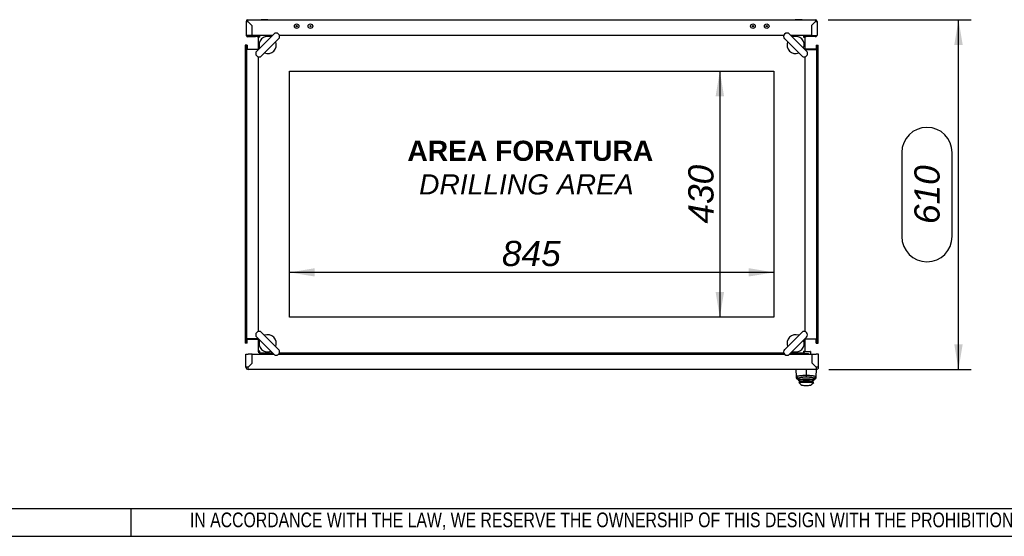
# Model space of a CAD drawing. Extents: x -15 to 412, y 11 to 308.
# Tile 6 of 11: x 201 to 308, y 11 to 67. Entities that reach past the tile are written whole.
import ezdxf
from ezdxf.lldxf.tags import DXFTag

# ---------------------------------------------------------------- set-up
doc = ezdxf.new("R2010")
doc.units = 0
doc.layers.get('0').update_dxf_attribs({"linetype": 'CONTINUOUS'})
for name, color, linetype in [('_TRANSLATION', 7, 'CONTINUOUS'), ('AE00100_03', 7, 'CONTINUOUS'), ('AE00198_03', 7, 'CONTINUOUS'), ('AE00219_03', 7, 'CONTINUOUS'), ('AE00715_01', 7, 'CONTINUOUS'), ('AE00992_10', 7, 'CONTINUOUS'), ('AE00992_31', 7, 'CONTINUOUS'), ('DEFAULT', 7, 'CONTINUOUS'), ('DV4__TRANSLATION', 7, 'CONTINUOUS'), ('F0000000_08', 7, 'CONTINUOUS'), ('F0000000_12', 7, 'CONTINUOUS'), ('F0000000_13', 7, 'CONTINUOUS'), ('F0000000_68', 7, 'CONTINUOUS'), ('F0000001_24', 7, 'CONTINUOUS'), ('F0000001_38', 7, 'CONTINUOUS'), ('M0000000_29', 7, 'CONTINUOUS'), ('M0000000_37', 7, 'CONTINUOUS'), ('M0000000_39', 7, 'CONTINUOUS'), ('M0000000_53', 7, 'CONTINUOUS'), ('M0000000_63', 7, 'CONTINUOUS')]:
    doc.layers.add(name, color=color, linetype=linetype)
doc.styles.add('SEACAD_ARIAL', font='arial.ttf')
doc.styles.add('SEACAD_ARIALI', font='ariali.ttf')
tags = doc.linetypes.add('CENTER2', pattern=[28.575, 19.05, -3.175, 3.175, -3.175]).pattern_tags.tags
tags[10:11] = [DXFTag(74, 4), DXFTag(75, 0), DXFTag(340, '0'), DXFTag(46, 0.0), DXFTag(50, 0.0), DXFTag(44, 0.0), DXFTag(45, 0.0)]
tags[8:9] = [DXFTag(74, 4), DXFTag(75, 0), DXFTag(340, '0'), DXFTag(46, 0.0), DXFTag(50, 0.0), DXFTag(44, 0.0), DXFTag(45, 0.0)]
tags[6:7] = [DXFTag(74, 4), DXFTag(75, 0), DXFTag(340, '0'), DXFTag(46, 0.0), DXFTag(50, 0.0), DXFTag(44, 0.0), DXFTag(45, 0.0)]
tags[4:5] = [DXFTag(74, 4), DXFTag(75, 0), DXFTag(340, '0'), DXFTag(46, 0.0), DXFTag(50, 0.0), DXFTag(44, 0.0), DXFTag(45, 0.0)]
doc.dimstyles.new('ISO', dxfattribs={"dimtxt": 2.75, "dimasz": 2.75, "dimexe": 1.375, "dimexo": 1.375, "dimgap": 0.6875, "dimtad": 1, "dimdec": 1, "dimlfac": 16, "dimtxsty": 'SEACAD_ARIAL', "dimblk1": '_SE_FILLED', "dimblk2": '_SE_FILLED', "dimsah": 1, "dimcen": 1.375, "dimazin": 3, "dimtfac": 0.7, "dimtdec": 3, "dimtmove": 0, "dimatfit": 3})

# ---------------------------------------------------------------- blocks, each defined once
blk = doc.blocks.new('SE3')
at = {"layer": 'AE00100_03', "color": 7, "linetype": 'CONTINUOUS'}
for centre, radius in [((231.32, 66.64), 0.25), ((231.32, 66.64), 0.0625), ((232.82, 66.64), 0.25), ((232.82, 66.64), 0.0625), ((281.07, 66.64), 0.25), ((281.07, 66.64), 0.0625), ((282.57, 66.64), 0.25), ((282.57, 66.64), 0.0625)]:
    blk.add_circle(centre, radius, dxfattribs=at)
at = {"layer": 'AE00198_03', "color": 7, "linetype": 'CONTINUOUS'}
for p, q in [((227.49, 30.86), (227.49, 30.83)), ((228.14, 30.83), (228.14, 30.86)), ((285.74, 30.89), (285.74, 30.85)), ((285.74, 30.85), (286.39, 30.85)), ((286.39, 30.85), (286.39, 30.89))]:
    blk.add_line(p, q, dxfattribs=at)
for centre, start, end in [((286.11, 31.18), 222.1747, 225.145), ((286.02, 31.18), 315.2274, 317.8253)]:
    blk.add_arc(centre, 0.5, start, end, dxfattribs=at)
at = {"layer": 'AE00219_03', "color": 7, "linetype": 'CONTINUOUS'}
for p, q in [((228.19, 67.34), (227.44, 67.34)), ((227.44, 67.34), (227.44, 67.33)), ((228.19, 67.33), (228.19, 67.34)), ((286.44, 67.34), (285.69, 67.34)), ((285.69, 67.34), (285.69, 67.33)), ((286.44, 67.33), (286.44, 67.34))]:
    blk.add_line(p, q, dxfattribs=at)
at = {"layer": 'AE00715_01', "color": 7, "linetype": 'CONTINUOUS'}
for p, q in [((228.82, 65.77), (226.97, 63.92)), ((286.92, 63.92), (285.06, 65.77)), ((227.5, 63.39), (229.35, 65.24)), ((284.53, 65.24), (286.39, 63.39)), ((226.97, 32.68), (228.82, 30.82)), ((229.35, 31.36), (227.5, 33.21)), ((286.39, 33.21), (284.53, 31.36)), ((285.06, 30.82), (286.92, 32.68))]:
    blk.add_line(p, q, dxfattribs=at)
for centre, radius, start, end in [((228.16, 64.58), 0.937, 68.9605, 201.0395), ((229.09, 65.51), 0.375, 315, 135), ((284.79, 65.51), 0.375, 45, 225), ((285.72, 64.58), 0.938, 338.9605, 111.0395), ((228.16, 64.58), 0.937, 248.5782, 21.4218), ((285.72, 64.58), 0.937, 158.5782, 291.4218), ((227.23, 63.65), 0.375, 135, 315), ((286.65, 63.65), 0.375, 225, 45), ((227.23, 32.95), 0.375, 45, 225), ((286.65, 32.95), 0.375, 315, 135), ((228.16, 32.02), 0.937, 158.9605, 291.0395), ((228.16, 32.02), 0.938, 338.5782, 111.4218), ((285.72, 32.02), 0.937, 68.5782, 201.4218), ((285.72, 32.02), 0.938, 248.9605, 21.0395), ((229.09, 31.09), 0.375, 225, 45), ((284.79, 31.09), 0.375, 135, 315)]:
    blk.add_arc(centre, radius, start, end, dxfattribs=at)
at = {"layer": 'AE00992_10', "color": 7, "linetype": 'CONTINUOUS'}
for p, q in [((285.81, 28.39), (285.78, 29.17)), ((286.88, 29.16), (286.88, 28.54)), ((287.75, 29.65), (287.75, 29.64)), ((287.94, 29.46), (287.94, 29.46)), ((287.94, 29.46), (287.94, 29.46)), ((287.97, 29.17), (287.94, 28.39)), ((285.82, 28.23), (285.81, 28.39)), ((286.04, 28.18), (285.81, 28.39)), ((286.03, 28.02), (285.82, 28.23)), ((285.82, 28.23), (286.04, 28.02)), ((286.04, 28.06), (286.03, 28.05)), ((286.03, 28.05), (286.03, 28.02)), ((286.04, 28.18), (286.04, 28.06)), ((286.07, 27.98), (286.07, 28.06)), ((286.07, 27.92), (286.07, 27.98)), ((286.26, 27.8), (286.07, 27.98)), ((286.26, 27.74), (286.07, 27.92)), ((286.88, 28.54), (286.88, 28.33)), ((287.68, 27.98), (287.49, 27.8)), ((287.68, 27.92), (287.49, 27.74)), ((287.68, 27.98), (287.68, 28.07)), ((287.68, 27.98), (287.68, 27.92)), ((287.94, 28.39), (287.72, 28.18)), ((287.94, 28.23), (287.72, 28.02)), ((287.72, 28.02), (287.94, 28.23)), ((287.72, 28.05), (287.72, 28.18)), ((287.72, 28.02), (287.72, 28.05)), ((287.72, 28.05), (287.72, 28.05)), ((287.94, 28.39), (287.94, 28.23)), ((286.07, 27.74), (286.26, 27.74)), ((286.07, 27.74), (286.22, 27.58)), ((286.26, 27.8), (286.26, 27.74)), ((287.49, 27.74), (286.26, 27.74)), ((286.63, 27.42), (287.12, 27.42)), ((287.49, 27.74), (287.49, 27.8)), ((287.49, 27.74), (287.69, 27.74)), ((287.53, 27.58), (287.69, 27.74))]:
    blk.add_line(p, q, dxfattribs=at)
for centre, radius, start, end in [((286.88, 22.8), 5.32, 80.8971, 99.0474), ((286.63, 28.05), 0.625, 228.5904, 270), ((287.12, 28.05), 0.625, 270, 311.4096)]:
    blk.add_arc(centre, radius, start, end, dxfattribs=at)
for points, knots in [([(285.81, 28.39), (285.81, 28.4), (285.81, 28.4), (285.82, 28.41), (285.83, 28.42), (285.85, 28.42), (285.86, 28.43), (285.87, 28.43), (285.88, 28.44), (285.92, 28.45), (285.98, 28.46), (286.11, 28.49), (286.25, 28.5), (286.4, 28.52), (286.56, 28.53), (286.72, 28.54), (286.83, 28.54), (286.88, 28.54)], [0, 0, 0, 0, 0.050345, 0.095223, 0.134632, 0.168574, 0.197046, 0.220048, 0.23758, 0.249642, 0.383241, 0.499291, 0.605676, 0.70888, 0.808958, 0.905976, 1, 1, 1, 1]), ([(286.88, 28.33), (286.87, 28.33), (286.86, 28.33), (286.83, 28.33), (286.81, 28.33), (286.79, 28.33), (286.77, 28.33), (286.74, 28.32), (286.72, 28.32), (286.7, 28.32), (286.68, 28.32), (286.66, 28.32), (286.64, 28.32), (286.61, 28.32), (286.59, 28.32), (286.57, 28.31), (286.51, 28.31), (286.4, 28.3), (286.27, 28.28), (286.17, 28.25), (286.11, 28.24), (286.08, 28.22), (286.07, 28.22), (286.05, 28.21), (286.05, 28.2), (286.04, 28.19), (286.04, 28.19), (286.04, 28.18), (286.04, 28.18)], [0, 0, 0, 0, 0.016652, 0.03324, 0.049776, 0.066272, 0.082741, 0.099195, 0.115646, 0.132107, 0.14859, 0.165107, 0.18167, 0.198292, 0.214985, 0.23176, 0.248629, 0.372833, 0.49775, 0.62267, 0.748317, 0.784521, 0.82047, 0.856266, 0.892012, 0.927815, 0.963776, 1, 1, 1, 1]), ([(286.07, 27.98), (286.08, 27.99), (286.08, 27.99), (286.09, 28), (286.1, 28.01), (286.14, 28.02), (286.21, 28.03), (286.35, 28.05), (286.57, 28.07), (286.78, 28.08), (286.98, 28.08), (287.19, 28.07), (287.41, 28.05), (287.54, 28.03), (287.62, 28.02), (287.66, 28), (287.68, 27.99), (287.68, 27.99), (287.68, 27.98)], [0, 0, 0, 0, 0.025166, 0.054446, 0.087839, 0.125344, 0.199913, 0.250411, 0.382686, 0.499745, 0.500022, 0.617437, 0.74953, 0.800636, 0.874573, 0.925008, 0.966819, 1, 1, 1, 1]), ([(286.88, 28.54), (286.9, 28.54), (286.96, 28.54), (287.04, 28.54), (287.12, 28.53), (287.2, 28.53), (287.28, 28.52), (287.36, 28.52), (287.43, 28.51), (287.5, 28.5), (287.57, 28.5), (287.67, 28.48), (287.77, 28.46), (287.86, 28.44), (287.93, 28.42), (287.94, 28.4), (287.94, 28.39)], [0, 0, 0, 0, 0.0469, 0.094494, 0.142789, 0.191794, 0.241519, 0.29197, 0.343156, 0.395085, 0.447761, 0.501194, 0.617211, 0.750743, 0.831115, 1, 1, 1, 1]), ([(287.72, 28.18), (287.72, 28.18), (287.72, 28.18), (287.72, 28.19), (287.72, 28.19), (287.72, 28.19), (287.71, 28.2), (287.71, 28.2), (287.71, 28.2), (287.7, 28.21), (287.7, 28.21), (287.69, 28.22), (287.68, 28.22), (287.68, 28.22), (287.67, 28.23), (287.64, 28.24), (287.59, 28.25), (287.48, 28.28), (287.36, 28.3), (287.25, 28.31), (287.17, 28.32), (287.13, 28.32), (287.09, 28.32), (287.05, 28.32), (287.01, 28.32), (286.96, 28.33), (286.92, 28.33), (286.89, 28.33), (286.88, 28.33)], [0, 0, 0, 0, 0.018185, 0.036288, 0.054322, 0.072299, 0.090233, 0.108135, 0.126019, 0.143898, 0.161785, 0.179693, 0.197635, 0.215623, 0.23367, 0.25179, 0.377253, 0.50224, 0.626949, 0.751311, 0.782601, 0.813674, 0.844609, 0.875484, 0.906381, 0.93738, 0.96856, 1, 1, 1, 1]), ([(287.49, 27.8), (287.49, 27.8), (287.49, 27.81), (287.48, 27.81), (287.47, 27.82), (287.44, 27.83), (287.39, 27.85), (287.32, 27.86), (287.22, 27.88), (287.08, 27.89), (286.88, 27.9), (286.67, 27.89), (286.53, 27.88), (286.44, 27.86), (286.36, 27.85), (286.31, 27.83), (286.27, 27.81), (286.26, 27.8), (286.26, 27.8)], [0, 0, 0, 0, 0.031647, 0.063115, 0.094704, 0.126708, 0.189808, 0.252326, 0.31481, 0.377086, 0.500331, 0.623496, 0.685583, 0.748041, 0.810784, 0.873637, 0.936812, 1, 1, 1, 1])]:
    blk.add_open_spline(points, degree=3, knots=knots, dxfattribs=at)
at = {"layer": 'AE00992_31', "color": 7, "linetype": 'CONTINUOUS'}
for p, q in [((287.54, 30.74), (287.53, 30.74)), ((287.53, 30.47), (287.54, 30.47)), ((287.54, 30.46), (287.53, 30.46)), ((287.63, 29.77), (287.63, 29.77)), ((287.66, 29.74), (287.66, 29.74)), ((287.72, 29.67), (287.72, 29.68))]:
    blk.add_line(p, q, dxfattribs=at)
at = {"layer": 'DV4__TRANSLATION', "color": 7, "linetype": 'CENTER2'}
for p, q in [((230.54, 61.74), (283.35, 61.74)), ((230.54, 34.86), (230.54, 61.74)), ((283.35, 61.74), (283.35, 34.86)), ((283.35, 34.86), (230.54, 34.86))]:
    blk.add_line(p, q, dxfattribs=at)
at = {"layer": 'F0000000_08', "color": 7, "linetype": 'CONTINUOUS'}
for p, q in [((227.29, 30.92), (227.29, 30.99)), ((228.16, 30.86), (227.35, 30.86)), ((228.53, 30.89), (228.5, 30.83)), ((228.56, 30.97), (228.53, 30.89))]:
    blk.add_line(p, q, dxfattribs=at)
for centre, radius, start, end in [((227.35, 30.92), 0.0625, 180, 270), ((228.16, 30.8), 0.0625, 69.6359, 90), ((228.16, 30.8), 0.0625, 30, 69.6359), ((228.44, 31.02), 0.125, 339.5226, 345.5225)]:
    blk.add_arc(centre, radius, start, end, dxfattribs=at)
at = {"layer": 'F0000000_12', "color": 7, "linetype": 'CONTINUOUS'}
blk.add_line((226.47, 30.71), (226.48, 30.71), dxfattribs=at)
at = {"layer": 'F0000000_13', "color": 7, "linetype": 'CONTINUOUS'}
blk.add_line((226.48, 30.59), (226.47, 30.61), dxfattribs=at)
at = {"layer": 'F0000000_68', "color": 7, "linetype": 'CONTINUOUS'}
for p, q in [((225.82, 67.16), (225.82, 65.66)), ((225.99, 67.33), (287.89, 67.33)), ((226.44, 66.71), (225.99, 67.16)), ((225.99, 67.16), (225.99, 67.15)), ((225.99, 67.15), (225.99, 67.16)), ((225.99, 67.15), (226.44, 66.7)), ((226.44, 66.71), (226.44, 66.71)), ((226.44, 66.71), (226.44, 65.61)), ((226.44, 66.7), (226.44, 65.61)), ((287.44, 66.71), (287.89, 67.16)), ((287.89, 67.15), (287.44, 66.7)), ((287.44, 66.71), (287.44, 66.71)), ((287.44, 66.71), (287.44, 65.61)), ((287.44, 66.7), (287.44, 65.61)), ((287.89, 67.16), (287.89, 67.15)), ((287.89, 67.15), (287.89, 67.16)), ((288.07, 67.16), (288.07, 65.66)), ((225.99, 65.61), (225.82, 65.61)), ((225.84, 65.58), (225.99, 65.58)), ((226.44, 65.61), (225.99, 65.61)), ((225.99, 65.58), (225.99, 65.58)), ((225.99, 65.58), (225.99, 65.58)), ((225.99, 65.58), (226.82, 65.58)), ((225.99, 65.49), (226.82, 65.49)), ((228.66, 65.61), (226.44, 65.61)), ((226.44, 65.61), (226.44, 65.58)), ((226.44, 65.61), (226.44, 65.58)), ((226.82, 65.58), (227, 65.58)), ((227, 65.49), (226.82, 65.49)), ((227, 65.58), (227.21, 65.58)), ((227, 65.58), (227, 65.49)), ((227, 65.49), (227.14, 65.49)), ((284.43, 65.61), (229.45, 65.61)), ((287.44, 65.61), (285.22, 65.61)), ((286.67, 65.58), (286.88, 65.58)), ((286.74, 65.49), (286.88, 65.49)), ((286.88, 65.58), (287.07, 65.58)), ((286.88, 65.49), (286.88, 65.58)), ((287.07, 65.49), (286.88, 65.49)), ((287.89, 65.58), (287.07, 65.58)), ((287.89, 65.49), (287.07, 65.49)), ((287.44, 65.61), (287.89, 65.61)), ((287.44, 65.61), (287.44, 65.58)), ((287.44, 65.61), (287.44, 65.58)), ((287.89, 65.61), (288.06, 65.61)), ((288.05, 65.58), (287.89, 65.58)), ((287.9, 65.58), (287.89, 65.58)), ((287.89, 65.58), (287.89, 65.58))]:
    blk.add_line(p, q, dxfattribs=at)
for centre, radius, start, end in [((225.99, 67.16), 0.175, 90, 180), ((225.98, 78.03), 10.87, 269.1297, 270.0518), ((216.36, 67.17), 9.63, 359.8886, 0.9299), ((287.89, 67.16), 0.175, 0, 90), ((298.77, 67.17), 10.87, 179.1297, 180.0518), ((287.91, 76.78), 9.63, 269.8886, 270.9299), ((225.99, 65.66), 0.175, 180, 207.664), ((225.99, 65.66), 0.175, 207.664, 270), ((225.99, 65.66), 0.0812, 217.8681, 270), ((287.89, 65.66), 0.0812, 270, 322.1319), ((287.89, 65.66), 0.175, 270, 332.336), ((287.89, 65.66), 0.175, 332.336, 0)]:
    blk.add_arc(centre, radius, start, end, dxfattribs=at)
for centre, major_axis, start_param, end_param in [((225.99, 65.66), (0.175, 0), 3.141593, 3.431057), ((225.99, 65.66), (0.0812, 0), 3.803715, 4.712389), ((287.89, 65.66), (-0.0812, 0), 1.570796, 2.47947), ((287.89, 65.66), (-0.175, 0), 2.852128, 3.141593)]:
    blk.add_ellipse(centre, major_axis=major_axis, ratio=0.998462, start_param=start_param, end_param=end_param, dxfattribs=at)
at = {"layer": 'F0000001_24', "color": 7, "linetype": 'CONTINUOUS'}
for p, q in [((286.75, 31.14), (286.96, 31.14)), ((286.96, 31.14), (287.04, 31.14)), ((287.04, 31.14), (287.32, 31.14)), ((285.66, 30.92), (285.66, 30.99)), ((285.85, 30.89), (285.69, 30.89)), ((286.57, 30.89), (285.85, 30.89)), ((286.59, 30.89), (286.57, 30.89)), ((286.96, 30.89), (286.59, 30.89)), ((287.04, 30.89), (286.96, 30.89)), ((287.1, 30.89), (287.04, 30.89)), ((287.35, 31.11), (287.35, 30.83)), ((287.36, 31.02), (287.35, 31.02)), ((287.36, 30.98), (287.35, 30.98)), ((287.36, 30.98), (287.35, 30.98)), ((287.36, 30.98), (287.36, 30.83))]:
    blk.add_line(p, q, dxfattribs=at)
for centre, radius, start, end in [((287.32, 31.11), 0.0312, 0, 90), ((285.69, 30.92), 0.0312, 180, 270), ((286.47, 30.83), 0.0625, 90, 180), ((287.1, 30.83), 0.0625, 0, 90)]:
    blk.add_arc(centre, radius, start, end, dxfattribs=at)
at = {"layer": 'F0000001_38', "color": 7, "linetype": 'CONTINUOUS'}
for p, q in [((225.79, 29.42), (225.79, 30.83)), ((225.79, 30.83), (226.04, 30.83)), ((226.47, 30.83), (226.04, 30.83)), ((226.47, 29.86), (226.47, 30.83)), ((226.48, 29.86), (226.48, 30.83)), ((226.48, 30.83), (228.82, 30.83)), ((229.36, 30.83), (284.52, 30.83)), ((285.07, 30.83), (287.53, 30.83)), ((287.53, 29.86), (287.53, 30.83)), ((287.54, 30.83), (287.97, 30.83)), ((287.54, 29.86), (287.54, 30.83)), ((288.22, 30.83), (287.97, 30.83)), ((288.22, 29.42), (288.22, 30.83)), ((226.04, 29.43), (226.47, 29.86)), ((226.47, 29.86), (226.04, 29.42)), ((226.04, 29.42), (226.04, 29.43)), ((287.97, 29.17), (226.04, 29.17)), ((226.48, 29.86), (226.47, 29.86)), ((287.53, 29.86), (287.53, 29.86)), ((287.53, 29.86), (287.97, 29.42)), ((287.97, 29.43), (287.54, 29.86)), ((287.97, 29.42), (287.97, 29.43))]:
    blk.add_line(p, q, dxfattribs=at)
for centre, radius, start, end in [((226.04, 29.42), 0.25, 180, 270), ((203.84, 29.41), 22.19, 359.3908, 0.0363), ((287.99, 7.23), 22.19, 89.3908, 90.0363), ((287.97, 29.42), 0.25, 270, 0), ((307.63, 29.4), 19.66, 179.9221, 180.6509)]:
    blk.add_arc(centre, radius, start, end, dxfattribs=at)
blk.add_open_spline([(226.04, 29.43), (226.03, 29.43), (226.01, 29.43), (225.99, 29.43), (225.96, 29.42), (225.95, 29.42), (225.93, 29.42), (225.92, 29.42), (225.9, 29.42), (225.88, 29.42), (225.86, 29.42), (225.85, 29.42), (225.84, 29.42), (225.83, 29.42), (225.81, 29.42), (225.81, 29.42), (225.8, 29.42), (225.8, 29.42), (225.79, 29.42), (225.79, 29.42), (225.79, 29.42), (225.79, 29.42)], degree=3, knots=[0, 0, 0, 0, 0.0625, 0.125, 0.1875, 0.25, 0.25, 0.3125, 0.375, 0.4375, 0.5, 0.5, 0.5625, 0.625, 0.6875, 0.75, 0.75, 0.8125, 0.875, 0.9375, 1, 1, 1, 1], dxfattribs=at)
at = {"layer": 'M0000000_29', "color": 7, "linetype": 'CONTINUOUS'}
for p, q in [((228.6, 65.61), (228.6, 65.61)), ((285.29, 65.61), (285.29, 65.61)), ((225.93, 64.14), (227.13, 64.14)), ((287.95, 64.14), (286.75, 64.14)), ((225.93, 32.46), (227.13, 32.46)), ((287.95, 32.46), (286.75, 32.46)), ((228.6, 30.99), (228.6, 30.83)), ((285.29, 30.99), (285.29, 30.83))]:
    blk.add_line(p, q, dxfattribs=at)
at = {"layer": 'M0000000_37', "color": 7, "linetype": 'CONTINUOUS'}
for p, q in [((227.53, 65.61), (227.53, 65.61)), ((227.67, 65.61), (227.67, 65.61)), ((227.96, 65.61), (227.96, 65.61)), ((228.11, 65.61), (228.11, 65.61)), ((285.78, 65.61), (285.78, 65.61)), ((285.92, 65.61), (285.92, 65.61)), ((286.21, 65.61), (286.21, 65.61)), ((286.36, 65.61), (286.36, 65.61))]:
    blk.add_line(p, q, dxfattribs=at)
at = {"layer": 'M0000000_39', "color": 7, "linetype": 'CONTINUOUS'}
for p, q in [((225.69, 64.55), (225.69, 32.05)), ((225.85, 64.55), (225.69, 64.55)), ((225.85, 64.55), (225.85, 32.05)), ((225.93, 64.55), (225.85, 64.55)), ((225.93, 64.55), (225.93, 64.08)), ((287.95, 64.55), (287.95, 64.08)), ((287.95, 64.55), (288.04, 64.55)), ((288.04, 32.05), (288.04, 64.55)), ((288.04, 64.55), (288.19, 64.55)), ((288.19, 32.05), (288.19, 64.55)), ((227.13, 64.08), (225.93, 64.08)), ((286.75, 64.08), (287.95, 64.08)), ((225.93, 32.05), (225.93, 32.52)), ((227.13, 32.52), (225.93, 32.52)), ((286.75, 32.52), (287.95, 32.52)), ((287.95, 32.05), (287.95, 32.52)), ((225.85, 32.05), (225.69, 32.05)), ((225.93, 32.05), (225.85, 32.05)), ((287.95, 32.05), (288.04, 32.05)), ((288.04, 32.05), (288.19, 32.05))]:
    blk.add_line(p, q, dxfattribs=at)
at = {"layer": 'M0000000_53', "color": 7, "linetype": 'CONTINUOUS'}
for p, q in [((228.66, 65.61), (228.66, 65.61)), ((285.22, 65.61), (285.22, 65.61)), ((228.66, 30.83), (228.66, 30.99)), ((285.22, 30.83), (285.22, 30.99))]:
    blk.add_line(p, q, dxfattribs=at)
at = {"layer": 'M0000000_63', "color": 7, "linetype": 'CONTINUOUS'}
for p, q in [((227.3, 65.44), (227.3, 65.61)), ((228.66, 65.61), (227.3, 65.61)), ((284.43, 65.61), (229.45, 65.61)), ((286.58, 65.61), (285.22, 65.61)), ((286.58, 65.61), (286.58, 65.44)), ((286.6, 65.61), (286.58, 65.61)), ((227.13, 65.46), (227.13, 65.43)), ((227.13, 65.44), (227.13, 64.08)), ((286.75, 64.08), (286.75, 65.44)), ((227.13, 63.29), (227.13, 33.31)), ((286.75, 33.31), (286.75, 63.29)), ((227.13, 32.52), (227.13, 31.16)), ((286.75, 31.16), (286.75, 32.52)), ((227.3, 30.99), (227.3, 31.16)), ((286.58, 31.16), (286.58, 30.99)), ((286.75, 31.14), (286.75, 31.16)), ((227.28, 30.99), (227.31, 30.99)), ((227.3, 30.99), (228.66, 30.99)), ((229.45, 30.99), (284.43, 30.99)), ((285.22, 30.99), (286.58, 30.99))]:
    blk.add_line(p, q, dxfattribs=at)
for centre, radius, start, end in [((227.3, 65.44), 0.175, 99.2594, 172.526), ((227.3, 65.42), 0.193, 88.785, 98.1014), ((286.58, 65.44), 0.175, 0, 83.5192), ((227.3, 31.16), 0.175, 180, 263.5192), ((286.58, 31.16), 0.175, 279.2604, 352.525), ((286.58, 31.18), 0.193, 268.7842, 278.1034)]:
    blk.add_arc(centre, radius, start, end, dxfattribs=at)
for points, knots in [([(227.3, 65.44), (227.28, 65.44), (227.26, 65.44), (227.22, 65.44), (227.2, 65.44), (227.16, 65.44), (227.15, 65.44), (227.13, 65.44), (227.13, 65.44), (227.13, 65.44)], [0, 0, 0, 0, 0.25, 0.25, 0.5, 0.5, 0.75, 0.75, 1, 1, 1, 1]), ([(286.58, 65.44), (286.58, 65.44), (286.58, 65.44), (286.59, 65.44), (286.6, 65.44), (286.6, 65.44), (286.62, 65.44), (286.63, 65.44), (286.65, 65.44), (286.66, 65.44), (286.68, 65.44), (286.69, 65.44), (286.7, 65.44), (286.71, 65.44), (286.72, 65.44), (286.73, 65.44), (286.74, 65.44), (286.75, 65.44), (286.75, 65.44), (286.75, 65.44), (286.75, 65.44), (286.75, 65.44), (286.75, 65.44), (286.75, 65.44), (286.75, 65.44)], [0, 0, 0, 0, 0.015632, 0.031264, 0.062522, 0.093779, 0.125036, 0.187528, 0.25002, 0.312514, 0.37501, 0.437506, 0.5, 0.562494, 0.62499, 0.687486, 0.74998, 0.812472, 0.874964, 0.906221, 0.937478, 0.968736, 0.984368, 1, 1, 1, 1]), ([(227.3, 31.16), (227.3, 31.16), (227.3, 31.16), (227.29, 31.16), (227.29, 31.16), (227.28, 31.16), (227.27, 31.16), (227.25, 31.16), (227.24, 31.16), (227.22, 31.16), (227.21, 31.16), (227.19, 31.16), (227.18, 31.16), (227.17, 31.16), (227.16, 31.16), (227.15, 31.16), (227.14, 31.16), (227.14, 31.16), (227.13, 31.16), (227.13, 31.16), (227.13, 31.16), (227.13, 31.16), (227.13, 31.16), (227.13, 31.16), (227.13, 31.16)], [0, 0, 0, 0, 0.015632, 0.031264, 0.062522, 0.093779, 0.125036, 0.187528, 0.25002, 0.312514, 0.37501, 0.437506, 0.5, 0.562494, 0.62499, 0.687486, 0.74998, 0.812472, 0.874964, 0.906221, 0.937478, 0.968736, 0.984368, 1, 1, 1, 1]), ([(286.58, 31.16), (286.6, 31.16), (286.62, 31.16), (286.67, 31.16), (286.69, 31.16), (286.72, 31.16), (286.73, 31.16), (286.75, 31.16), (286.75, 31.16), (286.75, 31.16)], [0, 0, 0, 0, 0.25, 0.25, 0.5, 0.5, 0.75, 0.75, 1, 1, 1, 1])]:
    blk.add_open_spline(points, degree=3, knots=knots, dxfattribs=at)
blk = doc.blocks.new('DMBLK133')
at = {"layer": '_TRANSLATION', "linetype": 'CONTINUOUS'}
for points in [[(233.29, 39.31), (233.29, 40.22), (230.54, 39.76)], [(280.6, 39.31), (283.35, 39.76), (280.6, 40.22)]]:
    blk.add_hatch(color=7, dxfattribs=at).paths.add_polyline_path(points)
at = {"layer": '_TRANSLATION', "color": 7, "linetype": 'CONTINUOUS'}
blk.add_line((283.35, 39.76), (230.54, 39.76), dxfattribs=at)
at = {"layer": '_TRANSLATION', "color": 7, "linetype": 'CONTINUOUS', "style": 'SEACAD_ARIALI'}
blk.add_text('845', height=2.75, dxfattribs=at).set_placement((253.7, 40.45))
blk = doc.blocks.new('_SE_FILLED')
at = {"color": 0}
blk.add_line((0, 0), (-1, 0), dxfattribs=at)
blk.add_solid([(0, 0), (-1, -0.1665), (-1, 0.1665), (0, 0)], dxfattribs=at)
blk = doc.blocks.new('DMBLK134')
at = {"layer": '_TRANSLATION', "linetype": 'CONTINUOUS'}
for points in [[(277.92, 58.99), (277.46, 61.74), (277, 58.99)], [(277.92, 37.61), (277, 37.61), (277.46, 34.86)]]:
    blk.add_hatch(color=7, dxfattribs=at).paths.add_polyline_path(points)
at = {"layer": '_TRANSLATION', "color": 7, "linetype": 'CONTINUOUS'}
blk.add_line((277.46, 61.74), (277.46, 34.86), dxfattribs=at)
at = {"layer": '_TRANSLATION', "color": 7, "linetype": 'CONTINUOUS', "style": 'SEACAD_ARIALI'}
blk.add_text('430', height=2.75, rotation=90, dxfattribs=at).set_placement((276.77, 45.09))
blk = doc.blocks.new('DMBLK135')
at = {"layer": '_TRANSLATION', "linetype": 'CONTINUOUS'}
for points in [[(303.94, 64.58), (303.48, 67.33), (303.02, 64.58)], [(303.94, 31.92), (303.02, 31.92), (303.48, 29.17)]]:
    blk.add_hatch(color=7, dxfattribs=at).paths.add_polyline_path(points)
at = {"layer": '_TRANSLATION', "color": 7, "linetype": 'CONTINUOUS'}
for p, q in [((289.27, 67.33), (304.86, 67.33)), ((303.48, 29.17), (303.48, 67.33)), ((297.29, 52.84), (297.29, 43.67)), ((302.79, 43.67), (302.79, 52.84)), ((289.35, 29.17), (304.86, 29.17))]:
    blk.add_line(p, q, dxfattribs=at)
for centre, start, end in [((300.04, 52.84), 0, 180), ((300.04, 43.67), 180, 0)]:
    blk.add_arc(centre, 2.75, start, end, dxfattribs=at)
at = {"layer": '_TRANSLATION', "color": 7, "linetype": 'CONTINUOUS', "style": 'SEACAD_ARIALI'}
blk.add_text('610', height=2.75, rotation=90, dxfattribs=at).set_placement((301.42, 45.04))

msp = doc.modelspace()

# ---------------------------------------------------------------- linework, layer by layer
at = {"color": 7, "linetype": 'CONTINUOUS'}
for p, q in [((213.2718, 10.9545), (213.2718, 13.9833)), ((6.2345, 10.9591), (412.092, 10.9591))]:
    msp.add_line(p, q, dxfattribs=at)
at = {"layer": 'DEFAULT', "color": 7, "linetype": 'CONTINUOUS'}
msp.add_line((6.2345, 13.9879), (412.092, 13.9879), dxfattribs=at)

# ---------------------------------------------------------------- block references
at = {"layer": '_TRANSLATION'}
msp.add_blockref('SE3', (0, 0), dxfattribs=at)

# ---------------------------------------------------------------- texts
at = {"insert": (219.6882, 11.6523), "char_height": 1.6, "width": 181.995713, "attachment_point": 7}
msp.add_mtext('{\\fArial Narrow|b0||i0||c0|p34;\\C7;\\H1.6;\\W0.94;IN ACCORDANCE WITH THE LAW, WE RESERVE THE OWNERSHIP OF THIS DESIGN WITH THE PROHIBITION OF REPRODUCING IT AND MAKING IT KNOWN TO THIRD PARTIES WITHOUT OUR AUTHORIZATION}', dxfattribs=at)
at = {"layer": '_TRANSLATION', "insert": (256.3673, 51.1817), "char_height": 2.2, "width": 30.578523, "attachment_point": 5}
msp.add_mtext('{\\fArial|b0||i0||c0|p34;\\C7;\\H2.2;\\W1.; }{\\fArial|b1||i0||c0|p34;\\C7;\\H2.2;\\W1.;AREA FORATURA \\P}{\\fArial|b0||i1||c0|p34;\\C7;\\H2.2;\\W1.;DRILLING AREA}', dxfattribs=at)

# ---------------------------------------------------------------- dimensions: what is measured, and where the dimension line sits
at = {"layer": '_TRANSLATION', "color": 7, "linetype": 'CONTINUOUS'}
dim = msp.add_linear_dim(base=(303.4806, 29.1743), p1=(287.9728, 29.1743), p2=(287.8915, 67.3305), angle=90.122006, text='\\A1;<>', dimstyle='ISO', override={"dimdec": 0}, dxfattribs=at)
dim.commit()
dim.dimension.update_dxf_attribs({"geometry": 'DMBLK135', "text_midpoint": (303.4806, 48.2524), "dimtype": 161})
dim = msp.add_linear_dim(base=(230.5353, 39.7648), p1=(283.3478, 61.7368), p2=(230.5353, 61.7368), text='\\A1;<>', dimstyle='ISO', dxfattribs=at)
dim.commit()
dim.dimension.update_dxf_attribs({"geometry": 'DMBLK133', "text_midpoint": (256.9415, 39.7648), "dimtype": 160})
dim = msp.add_linear_dim(base=(277.4603, 61.7368), p1=(230.5353, 61.7368), p2=(230.5353, 34.8618), angle=270, text='\\A1;<>', dimstyle='ISO', dxfattribs=at)
dim.commit()
dim.dimension.update_dxf_attribs({"geometry": 'DMBLK134', "text_midpoint": (277.4603, 48.2993), "dimtype": 161})

doc.saveas('drawing.dxf')
